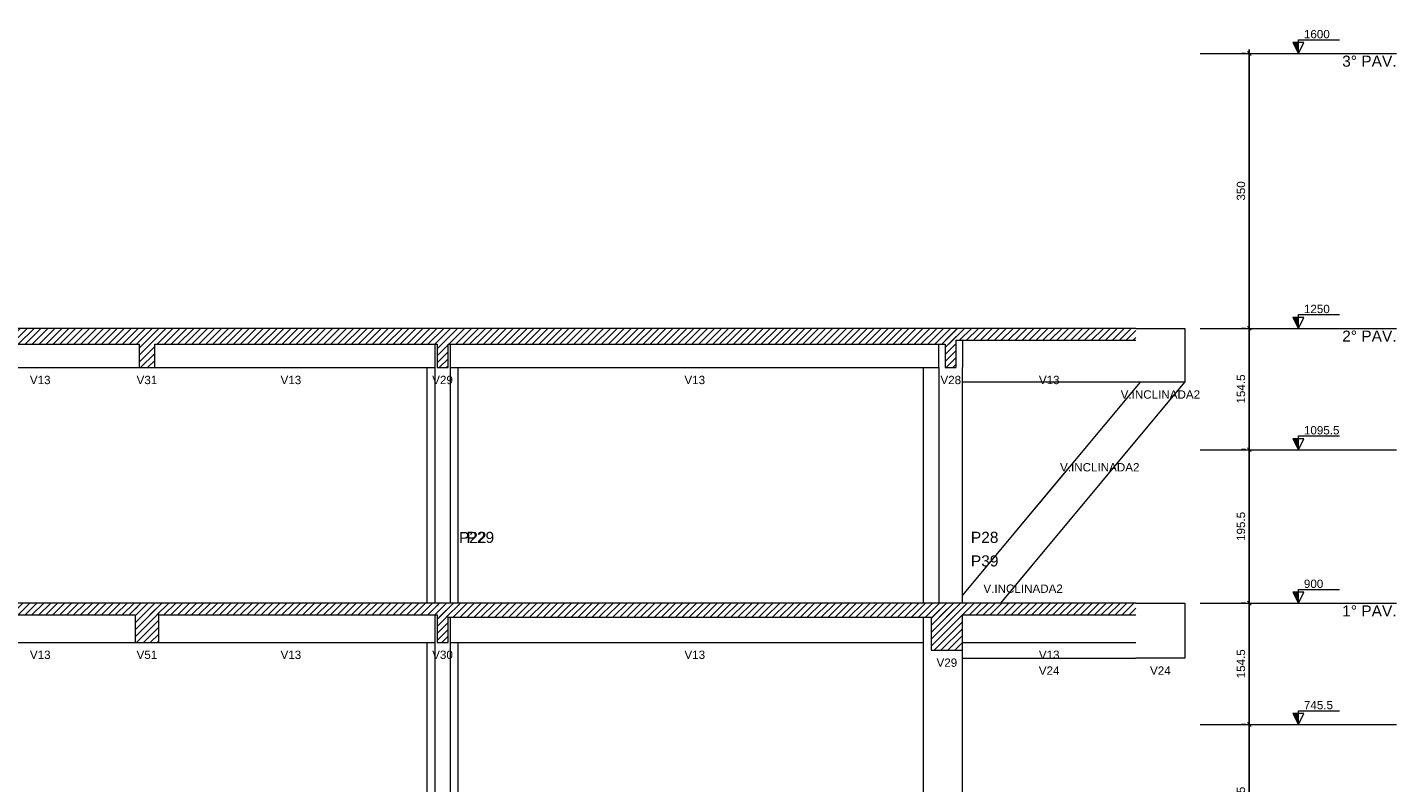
# Model space of a CAD drawing. Header units: millimetres. Extents: x 10 to 1250, y -62 to 528.
# Tile 186 of 193: x 103 to 120, y 209 to 218. Entities that reach past the tile are written whole.
import ezdxf

# ---------------------------------------------------------------- set-up
doc = ezdxf.new("R2010")
doc.units = ezdxf.units.MM
doc.header["$LTSCALE"] = 0.05
for name, color, linetype, lineweight in [('FO-Cortes', 9, 'Continuous', 5), ('FO-Cotas', 5, 'Continuous', 5), ('FO-Eixos', 5, 'Continuous', 5), ('FO-Hachuras das lajes', 1, 'Continuous', 20), ('FO-Níveis', 9, 'Continuous', 5), ('FO-Pilares pré-moldados', 3, 'Continuous', 20), ('FO-Seção das fundações', 9, 'Continuous', 5), ('FO-Títulos', 7, 'Continuous', 5)]:
    doc.layers.add(name, color=color, linetype=linetype, lineweight=lineweight)
doc.styles.add('Arial', font='arial.ttf')
doc.styles.get("Standard").update_dxf_attribs({"font": 'arial.ttf'})
doc.dimstyles.new('UM_50.000000', dxfattribs={"dimtxt": 0.18, "dimasz": 0.1, "dimexe": 0.1, "dimexo": 0.2, "dimgap": 0.1, "dimtad": 1, "dimdec": 1, "dimlfac": 50, "dimzin": 0, "dimdsep": 46, "dimtxsty": 'Standard', "dimblk": 'OBLIQUE', "dimcen": 0.09, "dimdle": 0.1, "dimadec": 1, "dimazin": 2, "dimtfac": 1, "dimtdec": 1, "dimtofl": 0, "dimtmove": 0, "dimatfit": 3, "dimldrblk": 'OBLIQUE', "dimfxl": 1, "dimtolj": 1, "dimarcsym": 1})
pattern_1 = [(45, (-251.032, -44.80222), (-0.08838835, 0.08838835), [])]

# ---------------------------------------------------------------- blocks, each defined once
blk = doc.blocks.new('_Oblique')
at = {"color": 0, "linetype": 'ByBlock', "lineweight": -2}
blk.add_line((-0.5, -0.5), (0.5, 0.5), dxfattribs=at)
blk = doc.blocks.new('*D318')
at = {"layer": 'Defpoints', "color": 0, "transparency": 16777216}
for p in [(247.282, 65.677), (247.282, 65.677), (247.282, 61.767)]:
    blk.add_point(p, dxfattribs=at)
at = {"layer": 'FO-Hachuras das lajes', "color": 0, "linetype": 'Continuous', "lineweight": -2, "transparency": 16777216}
for p, q in [((247.082, 65.677), (247.182, 65.677)), ((247.282, 61.667), (247.282, 65.777)), ((247.082, 61.767), (247.182, 61.767))]:
    blk.add_line(p, q, dxfattribs=at)
at = {"layer": 'FO-Hachuras das lajes', "color": 0, "lineweight": -2, "transparency": 16777216, "xscale": 0.1, "yscale": 0.1, "zscale": 0.1}
for p, rotation in [((247.282, 65.677), 90), ((247.282, 61.767), 270)]:
    blk.add_blockref('_Oblique', p, dxfattribs=dict(at, rotation=rotation))
at = {"layer": 'FO-Hachuras das lajes', "transparency": 16777216, "insert": (247.07, 63.722), "char_height": 0.2118, "attachment_point": 5, "rotation": 90, "style": 'Arial'}
blk.add_mtext('\\A1;195.5', dxfattribs=at)
blk = doc.blocks.new('*D319')
at = {"layer": 'Defpoints', "color": 0, "transparency": 16777216}
for p in [(247.282, 68.767), (247.282, 68.767), (247.282, 65.677)]:
    blk.add_point(p, dxfattribs=at)
at = {"layer": 'FO-Hachuras das lajes', "color": 0, "linetype": 'Continuous', "lineweight": -2, "transparency": 16777216}
for p, q in [((247.082, 68.767), (247.182, 68.767)), ((247.282, 65.577), (247.282, 68.867)), ((247.082, 65.677), (247.182, 65.677))]:
    blk.add_line(p, q, dxfattribs=at)
at = {"layer": 'FO-Hachuras das lajes', "color": 0, "lineweight": -2, "transparency": 16777216, "xscale": 0.1, "yscale": 0.1, "zscale": 0.1}
for p, rotation in [((247.282, 68.767), 90), ((247.282, 65.677), 270)]:
    blk.add_blockref('_Oblique', p, dxfattribs=dict(at, rotation=rotation))
at = {"layer": 'FO-Hachuras das lajes', "transparency": 16777216, "insert": (247.07, 67.222), "char_height": 0.2118, "attachment_point": 5, "rotation": 90, "style": 'Arial'}
blk.add_mtext('\\A1;154.5', dxfattribs=at)
blk = doc.blocks.new('*D320')
at = {"layer": 'Defpoints', "color": 0, "transparency": 16777216}
for p in [(247.282, 72.677), (247.282, 72.677), (247.282, 68.767)]:
    blk.add_point(p, dxfattribs=at)
at = {"layer": 'FO-Hachuras das lajes', "color": 0, "linetype": 'Continuous', "lineweight": -2, "transparency": 16777216}
for p, q in [((247.082, 72.677), (247.182, 72.677)), ((247.282, 68.667), (247.282, 72.777)), ((247.082, 68.767), (247.182, 68.767))]:
    blk.add_line(p, q, dxfattribs=at)
at = {"layer": 'FO-Hachuras das lajes', "color": 0, "lineweight": -2, "transparency": 16777216, "xscale": 0.1, "yscale": 0.1, "zscale": 0.1}
for p, rotation in [((247.282, 72.677), 90), ((247.282, 68.767), 270)]:
    blk.add_blockref('_Oblique', p, dxfattribs=dict(at, rotation=rotation))
at = {"layer": 'FO-Hachuras das lajes', "transparency": 16777216, "insert": (247.07, 70.722), "char_height": 0.2118, "attachment_point": 5, "rotation": 90, "style": 'Arial'}
blk.add_mtext('\\A1;195.5', dxfattribs=at)
blk = doc.blocks.new('*D321')
at = {"layer": 'Defpoints', "color": 0, "transparency": 16777216}
for p in [(247.282, 75.767), (247.282, 75.767), (247.282, 72.677)]:
    blk.add_point(p, dxfattribs=at)
at = {"layer": 'FO-Hachuras das lajes', "color": 0, "linetype": 'Continuous', "lineweight": -2, "transparency": 16777216}
for p, q in [((247.082, 75.767), (247.182, 75.767)), ((247.282, 72.577), (247.282, 75.867)), ((247.082, 72.677), (247.182, 72.677))]:
    blk.add_line(p, q, dxfattribs=at)
at = {"layer": 'FO-Hachuras das lajes', "color": 0, "lineweight": -2, "transparency": 16777216, "xscale": 0.1, "yscale": 0.1, "zscale": 0.1}
for p, rotation in [((247.282, 75.767), 90), ((247.282, 72.677), 270)]:
    blk.add_blockref('_Oblique', p, dxfattribs=dict(at, rotation=rotation))
at = {"layer": 'FO-Hachuras das lajes', "transparency": 16777216, "insert": (247.07, 74.222), "char_height": 0.2118, "attachment_point": 5, "rotation": 90, "style": 'Arial'}
blk.add_mtext('\\A1;154.5', dxfattribs=at)
blk = doc.blocks.new('*D322')
at = {"layer": 'Defpoints', "color": 0, "transparency": 16777216}
for p in [(247.282, 82.767), (247.282, 82.767), (247.282, 75.767)]:
    blk.add_point(p, dxfattribs=at)
at = {"layer": 'FO-Hachuras das lajes', "color": 0, "linetype": 'Continuous', "lineweight": -2, "transparency": 16777216}
for p, q in [((247.082, 82.767), (247.182, 82.767)), ((247.282, 75.667), (247.282, 82.867)), ((247.082, 75.767), (247.182, 75.767))]:
    blk.add_line(p, q, dxfattribs=at)
at = {"layer": 'FO-Hachuras das lajes', "color": 0, "lineweight": -2, "transparency": 16777216, "xscale": 0.1, "yscale": 0.1, "zscale": 0.1}
for p, rotation in [((247.282, 82.767), 90), ((247.282, 75.767), 270)]:
    blk.add_blockref('_Oblique', p, dxfattribs=dict(at, rotation=rotation))
at = {"layer": 'FO-Hachuras das lajes', "transparency": 16777216, "insert": (247.07, 79.267), "char_height": 0.2118, "attachment_point": 5, "rotation": 90, "style": 'Arial'}
blk.add_mtext('\\A1;350', dxfattribs=at)
blk = doc.blocks.new('CCCCC')
at = {"layer": 'FO-Cortes', "linetype": 'Continuous'}
for points in [[(-2.5, 37.9647), (-2.5, 38.2447), (-2.64, 38.2447), (-2.5, 37.9647)], [(-2.5, 30.9647), (-2.5, 31.2447), (-2.64, 31.2447), (-2.5, 30.9647)], [(-2.5, 27.8747), (-2.5, 28.1547), (-2.64, 28.1547), (-2.5, 27.8747)], [(-2.5, 23.9647), (-2.5, 24.2447), (-2.64, 24.2447), (-2.5, 23.9647)], [(-2.5, 20.8747), (-2.5, 21.1547), (-2.64, 21.1547), (-2.5, 20.8747)]]:
    blk.add_hatch(color=256, dxfattribs=at).paths.add_polyline_path(points)
at = {"layer": 'FO-Níveis', "linetype": 'Continuous'}
h = blk.add_hatch(dxfattribs=at)
h.set_pattern_fill('ANSI31', color=256, style=0)
h.set_pattern_definition(pattern_1)
h.paths.add_polyline_path([(-44.067, 30.5647), (-31.615, 30.5647), (-31.615, 30.9647), (-44.067, 30.9647), (-44.067, 30.5647)])
h = blk.add_hatch(dxfattribs=at)
h.set_pattern_fill('ANSI31', color=256, style=0)
h.set_pattern_definition(pattern_1)
h.paths.add_polyline_path([(-32.015, 30.5647), (-24.149, 30.5647), (-24.149, 30.9647), (-32.015, 30.9647), (-32.015, 30.5647)])
h = blk.add_hatch(dxfattribs=at)
h.set_pattern_fill('ANSI31', color=256, style=0)
h.set_pattern_definition(pattern_1)
h.paths.add_polyline_path([(-32.015, 29.9647), (-31.615, 29.9647), (-31.615, 30.9647), (-32.015, 30.9647), (-32.015, 29.9647)])
h = blk.add_hatch(dxfattribs=at)
h.set_pattern_fill('ANSI31', color=256, style=0)
h.set_pattern_definition(pattern_1)
h.paths.add_polyline_path([(-24.429, 30.5647), (-11.21, 30.5647), (-11.21, 30.9647), (-24.429, 30.9647), (-24.429, 30.5647)])
h = blk.add_hatch(dxfattribs=at)
h.set_pattern_fill('ANSI31', color=256, style=0)
h.set_pattern_definition(pattern_1)
h.paths.add_polyline_path([(-24.429, 29.9647), (-24.149, 29.9647), (-24.149, 30.9647), (-24.429, 30.9647), (-24.429, 29.9647)])
h = blk.add_hatch(dxfattribs=at)
h.set_pattern_fill('ANSI31', color=256, style=0)
h.set_pattern_definition(pattern_1)
h.paths.add_polyline_path([(-11.49, 30.6647), (-6.6385, 30.6647), (-6.6385, 30.9647), (-11.49, 30.9647), (-11.49, 30.6647)])
h = blk.add_hatch(dxfattribs=at)
h.set_pattern_fill('ANSI31', color=256, style=0)
h.set_pattern_definition(pattern_1)
h.paths.add_polyline_path([(-11.49, 29.9647), (-11.21, 29.9647), (-11.21, 30.9647), (-11.49, 30.9647), (-11.49, 29.9647)])
h = blk.add_hatch(dxfattribs=at)
h.set_pattern_fill('ANSI31', color=256, style=0)
h.set_pattern_definition(pattern_1)
h.paths.add_polyline_path([(-44.067, 23.6647), (-31.5147, 23.6647), (-31.5147, 23.9647), (-44.067, 23.9647), (-44.067, 23.6647)])
h = blk.add_hatch(dxfattribs=at)
h.set_pattern_fill('ANSI31', color=256, style=0)
h.set_pattern_definition(pattern_1)
h.paths.add_polyline_path([(-32.115, 22.9647), (-31.515, 22.9647), (-31.515, 23.9647), (-32.115, 23.9647), (-32.115, 22.9647)])
h = blk.add_hatch(dxfattribs=at)
h.set_pattern_fill('ANSI31', color=256, style=0)
h.set_pattern_definition(pattern_1)
h.paths.add_polyline_path([(-32.1147, 23.6647), (-24.149, 23.6647), (-24.149, 23.9647), (-32.1147, 23.9647), (-32.1147, 23.6647)])
h = blk.add_hatch(dxfattribs=at)
h.set_pattern_fill('ANSI31', color=256, style=0)
h.set_pattern_definition(pattern_1)
h.paths.add_polyline_path([(-24.429, 23.6047), (-11.05, 23.6047), (-11.05, 23.9647), (-24.429, 23.9647), (-24.429, 23.6047)])
h = blk.add_hatch(dxfattribs=at)
h.set_pattern_fill('ANSI31', color=256, style=0)
h.set_pattern_definition(pattern_1)
h.paths.add_polyline_path([(-24.429, 22.9647), (-24.149, 22.9647), (-24.149, 23.9647), (-24.429, 23.9647), (-24.429, 22.9647)])
h = blk.add_hatch(dxfattribs=at)
h.set_pattern_fill('ANSI31', color=256, style=0)
h.set_pattern_definition(pattern_1)
h.paths.add_polyline_path([(-11.85, 23.6647), (-6.6385, 23.6647), (-6.6385, 23.9647), (-11.85, 23.9647), (-11.85, 23.6647)])
h = blk.add_hatch(dxfattribs=at)
h.set_pattern_fill('ANSI31', color=256, style=0)
h.set_pattern_definition(pattern_1)
h.paths.add_polyline_path([(-11.85, 22.7647), (-11.05, 22.7647), (-11.05, 23.9647), (-11.85, 23.9647), (-11.85, 22.7647)])
at = {"layer": 'FO-Cortes'}
for points in [[(-2.5, 37.9647), (-2.36, 38.2447), (-2.64, 38.2447), (-2.5, 37.9647), (-2.5, 38.3147), (-1.45, 38.3147)], [(-2.5, 30.9647), (-2.36, 31.2447), (-2.64, 31.2447), (-2.5, 30.9647), (-2.5, 31.3147), (-1.45, 31.3147)], [(-2.5, 27.8747), (-2.36, 28.1547), (-2.64, 28.1547), (-2.5, 27.8747), (-2.5, 28.2247), (-1.45, 28.2247)], [(-2.5, 23.9647), (-2.36, 24.2447), (-2.64, 24.2447), (-2.5, 23.9647), (-2.5, 24.3147), (-1.45, 24.3147)], [(-2.5, 20.8747), (-2.36, 21.1547), (-2.64, 21.1547), (-2.5, 20.8747), (-2.5, 21.2247), (-1.45, 21.2247)]]:
    blk.add_lwpolyline(points, dxfattribs=at)
at = {"layer": 'FO-Cotas'}
for p, q in [((-6.6385, 30.9647), (-5.3891, 30.9647)), ((-5.3891, 30.9647), (-5.3891, 29.5949)), ((-24.4864, 30.5647), (-24.4864, 29.9647)), ((-24.0836, 29.9647), (-24.0836, 30.5647)), ((-11.65, 29.9647), (-11.65, 30.5647)), ((-11.05, 30.6647), (-11.05, 29.9647)), ((-36.9848, 29.9647), (-32.015, 29.9647)), ((-31.615, 29.9647), (-30.8402, 29.9647)), ((-30.8402, 29.9647), (-30.8358, 29.9647)), ((-30.8358, 29.9647), (-24.689, 29.9647)), ((-24.689, 29.9647), (-24.689, 27.8747)), ((-24.689, 29.9647), (-24.6868, 29.9647)), ((-24.6868, 29.9647), (-24.4864, 29.9647)), ((-24.4864, 29.9647), (-24.4864, 27.8747)), ((-24.0836, 27.8747), (-24.0836, 29.9647)), ((-24.0836, 29.9647), (-23.8912, 29.9647)), ((-23.8912, 29.9647), (-23.889, 29.9647)), ((-23.889, 27.8747), (-23.889, 29.9647)), ((-23.889, 29.9647), (-23.8868, 29.9647)), ((-23.8868, 29.9647), (-17.9718, 29.9647)), ((-17.9718, 29.9647), (-17.9674, 29.9647)), ((-17.9674, 29.9647), (-12.05, 29.9647)), ((-12.05, 29.9647), (-12.05, 27.8747)), ((-12.05, 29.9647), (-12.0478, 29.9647)), ((-12.0478, 29.9647), (-11.65, 29.9647)), ((-11.65, 29.9647), (-11.65, 27.8747)), ((-11.05, 27.8747), (-11.05, 29.9647)), ((-5.3891, 29.5949), (-11.05, 29.5949)), ((-6.5299, 29.5949), (-10.1243, 25.2788)), ((-9.62, 24.5146), (-5.3891, 29.5949)), ((-24.689, 27.8747), (-24.689, 23.9647)), ((-24.4864, 27.8747), (-24.4864, 23.9647)), ((-24.0836, 23.9647), (-24.0836, 27.8747)), ((-23.889, 23.9647), (-23.889, 27.8747)), ((-12.05, 27.8747), (-12.05, 23.9647)), ((-11.65, 27.8747), (-11.65, 23.9647)), ((-11.05, 24.1673), (-11.05, 27.8747)), ((-8.4766, 27.2574), (-11.05, 24.1673)), ((-10.0779, 23.9647), (-8.4766, 25.8875)), ((-11.05, 23.9647), (-11.05, 24.1673)), ((-6.6385, 23.9647), (-5.3902, 23.9647)), ((-5.3902, 23.9647), (-5.3902, 22.5647)), ((-24.4864, 23.6647), (-24.4864, 22.9647)), ((-24.0836, 22.9647), (-24.0836, 23.6047)), ((-12.05, 23.6047), (-12.05, 22.9647)), ((-36.9848, 22.9647), (-32.115, 22.9647)), ((-31.515, 22.9647), (-24.689, 22.9647)), ((-24.689, 22.9647), (-24.689, 20.8747)), ((-24.689, 22.9647), (-24.6868, 22.9647)), ((-24.6868, 22.9647), (-24.4864, 22.9647)), ((-24.4864, 22.9647), (-24.4864, 20.8747)), ((-24.0836, 20.8747), (-24.0836, 22.9647)), ((-24.0836, 22.9647), (-23.8912, 22.9647)), ((-23.8912, 22.9647), (-23.889, 22.9647)), ((-23.889, 20.8747), (-23.889, 22.9647)), ((-23.889, 22.9647), (-23.8868, 22.9647)), ((-23.8868, 22.9647), (-12.05, 22.9647)), ((-12.05, 22.9647), (-12.05, 20.8747)), ((-11.05, 22.9647), (-10.9107, 22.9647)), ((-11.05, 22.5647), (-11.05, 22.7647)), ((-10.9107, 22.9647), (-6.6385, 22.9647)), ((-11.05, 20.8747), (-11.05, 22.5647)), ((-11.05, 22.5647), (-6.6385, 22.5647)), ((-5.3902, 22.5647), (-6.6385, 22.5647)), ((-24.689, 20.8747), (-24.689, 16.9647)), ((-24.4864, 20.8747), (-24.4864, 16.9647)), ((-24.0836, 16.9647), (-24.0836, 20.8747)), ((-23.889, 16.9647), (-23.889, 20.8747)), ((-12.05, 20.8747), (-12.05, 16.9647)), ((-11.05, 18.8747), (-11.05, 20.8747))]:
    blk.add_line(p, q, dxfattribs=at)
at = {"layer": 'FO-Eixos', "linetype": 'Continuous'}
for p, q in [((-5, 37.9647), (0, 37.9647)), ((-5, 30.9647), (0, 30.9647)), ((-5, 27.8747), (0, 27.8747)), ((-5, 23.9647), (0, 23.9647)), ((-5, 20.8747), (0, 20.8747))]:
    blk.add_line(p, q, dxfattribs=at)
at = {"layer": 'FO-Títulos'}
for p, q in [((-32.015, 30.9647), (-36.9848, 30.9647)), ((-31.815, 30.9647), (-32.015, 30.9647)), ((-31.615, 30.9647), (-31.815, 30.9647)), ((-30.8402, 30.9647), (-31.615, 30.9647)), ((-30.8358, 30.9647), (-30.8402, 30.9647)), ((-24.689, 30.9647), (-30.8358, 30.9647)), ((-24.6868, 30.9647), (-24.689, 30.9647)), ((-24.4864, 30.9647), (-24.6868, 30.9647)), ((-24.4844, 30.9647), (-24.4864, 30.9647)), ((-24.429, 30.9647), (-24.4844, 30.9647)), ((-24.149, 30.9647), (-24.429, 30.9647)), ((-24.0844, 30.9647), (-24.149, 30.9647)), ((-24.0836, 30.9647), (-24.0844, 30.9647)), ((-23.8912, 30.9647), (-24.0836, 30.9647)), ((-23.889, 30.9647), (-23.8912, 30.9647)), ((-23.8868, 30.9647), (-23.889, 30.9647)), ((-17.9718, 30.9647), (-23.8868, 30.9647)), ((-17.9674, 30.9647), (-17.9718, 30.9647)), ((-12.05, 30.9647), (-17.9674, 30.9647)), ((-12.0478, 30.9647), (-12.05, 30.9647)), ((-11.65, 30.9647), (-12.0478, 30.9647)), ((-11.49, 30.9647), (-11.65, 30.9647)), ((-11.21, 30.9647), (-11.49, 30.9647)), ((-11.0517, 30.9647), (-11.21, 30.9647)), ((-11.05, 30.9647), (-11.0517, 30.9647)), ((-6.6385, 30.9647), (-11.05, 30.9647)), ((-36.9848, 30.5647), (-32.015, 30.5647)), ((-32.015, 30.5647), (-32.015, 29.9647)), ((-31.615, 29.9647), (-31.615, 30.5647)), ((-31.615, 30.5647), (-30.8402, 30.5647)), ((-30.8402, 30.5647), (-30.8358, 30.5647)), ((-30.8358, 30.5647), (-24.689, 30.5647)), ((-24.689, 30.5647), (-24.6868, 30.5647)), ((-24.6868, 30.5647), (-24.4864, 30.5647)), ((-24.4864, 30.5647), (-24.4844, 30.5647)), ((-24.4844, 30.5647), (-24.429, 30.5647)), ((-24.429, 30.5647), (-24.429, 29.9647)), ((-24.149, 29.9647), (-24.149, 30.5647)), ((-24.149, 30.5647), (-24.0844, 30.5647)), ((-24.0844, 30.5647), (-24.0836, 30.5647)), ((-24.0836, 30.5647), (-23.8912, 30.5647)), ((-23.8912, 30.5647), (-23.889, 30.5647)), ((-23.889, 30.5647), (-23.8868, 30.5647)), ((-23.8868, 30.5647), (-17.9718, 30.5647)), ((-17.9718, 30.5647), (-17.9674, 30.5647)), ((-17.9674, 30.5647), (-12.05, 30.5647)), ((-12.05, 30.5647), (-12.0478, 30.5647)), ((-12.0478, 30.5647), (-11.65, 30.5647)), ((-11.65, 30.5647), (-11.49, 30.5647)), ((-11.49, 30.5647), (-11.49, 29.9647)), ((-11.21, 30.6647), (-11.0517, 30.6647)), ((-11.21, 30.5647), (-11.21, 30.6647)), ((-11.21, 29.9647), (-11.21, 30.5647)), ((-11.0517, 30.6647), (-11.05, 30.6647)), ((-11.05, 30.6647), (-6.7873, 30.6647)), ((-6.7873, 30.6647), (-6.6385, 30.6647)), ((-32.015, 29.9647), (-31.815, 29.9647)), ((-31.815, 29.9647), (-31.615, 29.9647)), ((-24.429, 29.9647), (-24.149, 29.9647)), ((-11.49, 29.9647), (-11.21, 29.9647)), ((-32.115, 23.9647), (-36.9848, 23.9647)), ((-32.1147, 23.9647), (-32.115, 23.9647)), ((-31.8144, 23.9647), (-32.1147, 23.9647)), ((-31.515, 23.9647), (-31.8144, 23.9647)), ((-31.5147, 23.9647), (-31.515, 23.9647)), ((-24.689, 23.9647), (-31.5147, 23.9647)), ((-24.6868, 23.9647), (-24.689, 23.9647)), ((-24.4864, 23.9647), (-24.6868, 23.9647)), ((-24.484, 23.9647), (-24.4864, 23.9647)), ((-24.429, 23.9647), (-24.484, 23.9647)), ((-24.149, 23.9647), (-24.429, 23.9647)), ((-24.084, 23.9647), (-24.149, 23.9647)), ((-24.0836, 23.9647), (-24.084, 23.9647)), ((-23.8912, 23.9647), (-24.0836, 23.9647)), ((-23.889, 23.9647), (-23.8912, 23.9647)), ((-23.8868, 23.9647), (-23.889, 23.9647)), ((-12.05, 23.9647), (-23.8868, 23.9647)), ((-12.0478, 23.9647), (-12.05, 23.9647)), ((-11.85, 23.9647), (-12.0478, 23.9647)), ((-11.65, 23.9647), (-11.85, 23.9647)), ((-11.0532, 23.9647), (-11.65, 23.9647)), ((-11.0521, 23.9647), (-11.0532, 23.9647)), ((-11.05, 23.9647), (-11.0521, 23.9647)), ((-10.0779, 23.9647), (-11.05, 23.9647)), ((-6.6385, 23.9647), (-10.0779, 23.9647)), ((-36.9848, 23.6647), (-32.115, 23.6647)), ((-32.115, 23.6647), (-32.115, 22.9647)), ((-31.515, 22.9647), (-31.515, 23.6647)), ((-31.5147, 23.6647), (-24.689, 23.6647)), ((-24.689, 23.6647), (-24.6868, 23.6647)), ((-24.6868, 23.6647), (-24.4864, 23.6647)), ((-24.4864, 23.6647), (-24.484, 23.6647)), ((-24.484, 23.6647), (-24.429, 23.6647)), ((-24.429, 23.6647), (-24.429, 23.6047)), ((-24.429, 23.6047), (-24.429, 22.9647)), ((-24.149, 22.9647), (-24.149, 23.6047)), ((-24.149, 23.6047), (-24.084, 23.6047)), ((-24.084, 23.6047), (-24.0836, 23.6047)), ((-24.0836, 23.6047), (-23.8912, 23.6047)), ((-23.8912, 23.6047), (-23.889, 23.6047)), ((-23.889, 23.6047), (-23.8868, 23.6047)), ((-23.8868, 23.6047), (-12.05, 23.6047)), ((-12.05, 23.6047), (-12.0478, 23.6047)), ((-12.0478, 23.6047), (-11.85, 23.6047)), ((-11.85, 23.6047), (-11.85, 22.9647)), ((-11.05, 23.6047), (-11.05, 23.6647)), ((-11.05, 23.6647), (-10.3277, 23.6647)), ((-11.05, 22.9647), (-11.05, 23.6047)), ((-10.3277, 23.6647), (-6.6385, 23.6647)), ((-32.115, 22.9647), (-31.8144, 22.9647)), ((-31.8144, 22.9647), (-31.515, 22.9647)), ((-24.429, 22.9647), (-24.149, 22.9647)), ((-11.85, 22.9647), (-11.85, 22.7647)), ((-11.85, 22.7647), (-11.65, 22.7647)), ((-11.65, 22.7647), (-11.0532, 22.7647)), ((-11.0532, 22.7647), (-11.05, 22.7647)), ((-11.05, 22.7974), (-11.05, 22.9647)), ((-11.05, 22.7647), (-11.05, 22.7974))]:
    blk.add_line(p, q, dxfattribs=at)
at = {"layer": 'FO-Cortes', "char_height": 0.2118, "attachment_point": 7, "line_spacing_factor": 0.798, "style": 'Arial'}
for s, insert in [('1600', (-2.36, 38.3497)), ('1250', (-2.36, 31.3497)), ('1095.5', (-2.36, 28.2597)), ('900', (-2.36, 24.3497)), ('745.5', (-2.36, 21.2597))]:
    blk.add_mtext(s, dxfattribs=dict(at, insert=insert))
at = {"layer": 'FO-Cortes', "linetype": 'Continuous', "char_height": 0.2824, "attachment_point": 9, "line_spacing_factor": 0.798, "style": 'Arial'}
for s, insert in [('3%%d PAV.', (0, 37.6258)), ('2%%d PAV.', (0, 30.6258)), ('1%%d PAV.', (0, 23.6258))]:
    blk.add_mtext(s, dxfattribs=dict(at, insert=insert))
at = {"layer": 'FO-Pilares pré-moldados', "char_height": 0.2824, "attachment_point": 7, "line_spacing_factor": 0.798, "style": 'Arial'}
for s, insert in [('P22', (-23.8718, 25.4961)), ('P29', (-23.6772, 25.4961)), ('P28', (-10.8382, 25.4961)), ('P39', (-10.8382, 24.8961))]:
    blk.add_mtext(s, dxfattribs=dict(at, insert=insert))
at = {"layer": 'FO-Seção das fundações', "char_height": 0.2118, "attachment_point": 8, "line_spacing_factor": 0.798, "style": 'Arial'}
for s, insert in [('V13', (-34.531, 29.5411)), ('V31', (-31.815, 29.5411)), ('V13', (-28.1497, 29.5411)), ('V29', (-24.289, 29.5411)), ('V13', (-17.8672, 29.5411)), ('V28', (-11.35, 29.5411)), ('V13', (-8.8443, 29.5411)), ('V.INCLINADA2', (-6.0138, 29.1713)), ('V.INCLINADA2', (-7.5576, 27.3176)), ('V.INCLINADA2', (-9.5084, 24.225)), ('V13', (-34.5304, 22.5411)), ('V51', (-31.815, 22.5411)), ('V13', (-28.1492, 22.5411)), ('V30', (-24.289, 22.5411)), ('V13', (-17.867, 22.5411)), ('V13', (-8.8443, 22.5411)), ('V29', (-11.45, 22.3411)), ('V24', (-8.8458, 22.1411)), ('V24', (-6.0143, 22.1411))]:
    blk.add_mtext(s, dxfattribs=dict(at, insert=insert))
at = {"layer": 'FO-Hachuras das lajes', "linetype": 'Continuous'}
for base, p1, p2, picture, middle in [((-3.75, 37.9647), (-3.75, 30.9647), (-3.75, 37.9647), '*D322', (-3.9618, 34.4647)), ((-3.75, 30.9647), (-3.75, 27.8747), (-3.75, 30.9647), '*D321', (-3.9618, 29.4197)), ((-3.75, 27.8747), (-3.75, 23.9647), (-3.75, 27.8747), '*D320', (-3.9618, 25.9197)), ((-3.75, 23.9647), (-3.75, 20.8747), (-3.75, 23.9647), '*D319', (-3.9618, 22.4197)), ((-3.75, 20.8747), (-3.75, 16.9647), (-3.75, 20.8747), '*D318', (-3.9618, 18.9197))]:
    dim = blk.add_linear_dim(base=base, p1=p1, p2=p2, angle=90, dimstyle='UM_50.000000', override={"dimtxt": 0.2118, "dimasz": 0.1, "dimexe": 0.1, "dimexo": 0.2, "dimtad": 1, "dimtih": 0, "dimtoh": 0, "dimdec": 1, "dimlfac": 50, "dimzin": 8, "dimtxsty": 'Arial', "dimblk": 'Oblique', "dimblk1": 'Oblique', "dimblk2": 'Oblique', "dimsah": 1, "dimdle": 0.1, "dimse1": 0, "dimse2": 0, "dimclrt": 256, "dimadec": 1, "dimazin": 3, "dimtmove": 2, "dimldrblk": 'Oblique'}, dxfattribs=at)
    dim.commit()
    dim.dimension.update_dxf_attribs({"geometry": picture, "text_midpoint": middle, "dimtype": 128, "text_rotation": 90, "insert": (-251.032, -44.8022)})

msp = doc.modelspace()

# ---------------------------------------------------------------- block references
at = {"xscale": 0.5, "yscale": 0.5, "zscale": 0.5}
msp.add_blockref('CCCCC', (120.4385, 198.8582), dxfattribs=at)

doc.saveas('drawing.dxf')
